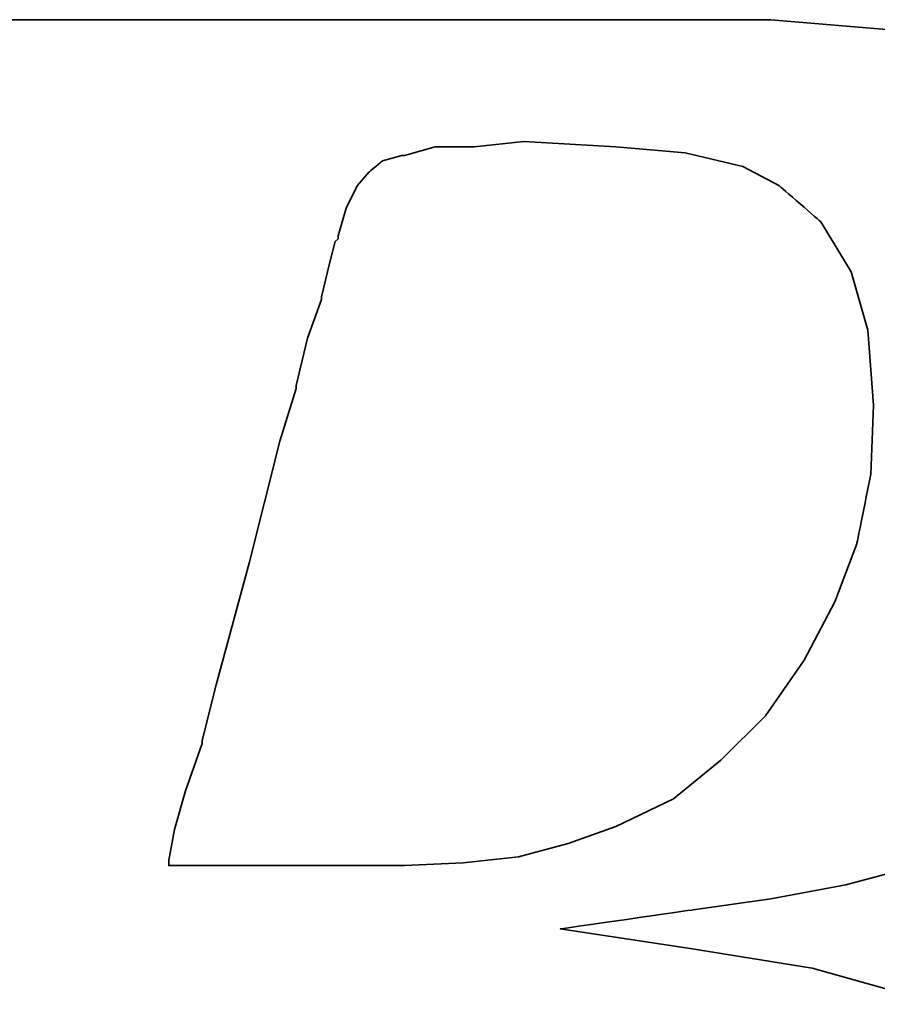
# Model space of a CAD drawing. Extents: x 109 to 490, y 236 to 967.
# Tile 30 of 50: x 398.4 to 400.19, y 873.7 to 875.75. Entities that reach past the tile are written whole.
import ezdxf

# ---------------------------------------------------------------- set-up
doc = ezdxf.new("R2010")
doc.units = 0
doc.header["$MEASUREMENT"] = 0
doc.layers.add('DIM', color=4, linetype='CONTINUOUS')
doc.layers.add('layer 1', color=7, linetype='CONTINUOUS')

# ---------------------------------------------------------------- blocks, each defined once
blk = doc.blocks.new('TBI MOTION logo(完整正式版)')
at = {"layer": 'layer 1', "color": 22, "lineweight": 35}
for points, knots in [([(-64.65375, -6.86375), (-64.65375, -6.86375), (-64.84375, -7.29625), (-64.84375, -7.29625), (-64.84375, -7.29625), (-64.84375, -7.29625), (-64.86875, -7.34375), (-64.86875, -7.34375), (-64.86875, -7.34375), (-64.86875, -7.34375), (-64.86875, -7.36875), (-64.86875, -7.36875), (-64.86875, -7.36875), (-64.86875, -7.36875), (-65.15375, -7.65375), (-65.15375, -7.65375), (-65.15375, -7.65375), (-65.15375, -7.65375), (-65.17875, -7.65375), (-65.17875, -7.65375), (-65.17875, -7.65375), (-65.17875, -7.65375), (-65.20375, -7.67875), (-65.20375, -7.67875), (-65.20375, -7.67875), (-65.20375, -7.67875), (-65.58875, -7.87125), (-65.58875, -7.87125), (-65.58875, -7.87125), (-65.58875, -7.87125), (-65.63375, -7.87125), (-65.63375, -7.87125), (-65.63375, -7.87125), (-65.63375, -7.87125), (-65.65875, -7.89375), (-65.65875, -7.89375), (-65.65875, -7.89375), (-65.65875, -7.89375), (-66.09375, -7.94375), (-66.09375, -7.94375), (-66.09375, -7.94375), (-66.09375, -7.94375), (-66.11375, -7.94375), (-66.11375, -7.94375), (-66.11375, -7.94375), (-66.11375, -7.94375), (-66.16375, -7.94375), (-66.16375, -7.94375), (-66.16375, -7.94375), (-66.16375, -7.94375), (-66.30875, -7.94375), (-66.30875, -7.94375), (-66.30875, -7.94375), (-66.30875, -7.94375), (-66.69375, -7.94375), (-66.69375, -7.94375), (-66.69375, -7.94375), (-66.69375, -7.94375), (-67.07375, -7.94375), (-67.07375, -7.94375), (-67.07375, -7.94375), (-67.07375, -7.94375), (-67.12375, -7.94375), (-67.12375, -7.94375), (-67.12375, -7.94375), (-67.12375, -7.94375), (-67.12375, -7.96625), (-67.12375, -7.96625), (-67.12375, -7.96625), (-67.12375, -7.96625), (-67.14875, -7.99125), (-67.14875, -7.99125), (-67.14875, -7.99125), (-67.14875, -7.99125), (-67.24375, -8.34875), (-67.24375, -8.34875), (-67.24375, -8.34875), (-67.24375, -8.34875), (-67.31375, -8.68625), (-67.31375, -8.68625), (-67.31375, -8.68625), (-67.31375, -8.68625), (-67.26875, -8.68625), (-67.26875, -8.68625), (-67.26875, -8.68625), (-67.26875, -8.68625), (-67.07375, -8.68625), (-67.07375, -8.68625), (-67.07375, -8.68625), (-67.07375, -8.68625), (-66.54875, -8.68625), (-66.54875, -8.68625), (-66.54875, -8.68625), (-66.54875, -8.68625), (-65.82625, -8.68625), (-65.82625, -8.68625), (-65.82625, -8.68625), (-65.82625, -8.68625), (-65.01375, -8.68625), (-65.01375, -8.68625), (-65.01375, -8.68625), (-65.01375, -8.68625), (-64.05375, -8.68625), (-64.05375, -8.68625), (-64.05375, -8.68625), (-64.05375, -8.68625), (-62.08375, -8.68625), (-62.08375, -8.68625), (-62.08375, -8.68625), (-62.08375, -8.68625), (-60.06875, -8.68625), (-60.06875, -8.68625), (-60.06875, -8.68625), (-60.06875, -8.68625), (-59.10875, -8.68625), (-59.10875, -8.68625), (-59.10875, -8.68625), (-59.10875, -8.68625), (-58.29375, -8.68625), (-58.29375, -8.68625), (-58.29375, -8.68625), (-58.29375, -8.68625), (-57.57375, -8.68625), (-57.57375, -8.68625), (-57.57375, -8.68625), (-57.57375, -8.68625), (-57.04875, -8.68625), (-57.04875, -8.68625), (-57.04875, -8.68625), (-57.04875, -8.68625), (-56.85375, -8.68625), (-56.85375, -8.68625), (-56.85375, -8.68625), (-56.85375, -8.68625), (-56.70875, -8.68625), (-56.70875, -8.68625), (-56.70875, -8.68625), (-56.70875, -8.68625), (-56.61375, -8.68625), (-56.61375, -8.68625), (-56.61375, -8.68625), (-56.61375, -8.68625), (-56.56875, -8.68625), (-56.56875, -8.68625), (-56.56875, -8.68625), (-56.56875, -8.68625), (-55.65375, -8.63875), (-55.65375, -8.63875), (-55.65375, -8.63875), (-55.65375, -8.63875), (-54.76875, -8.51875), (-54.76875, -8.51875), (-54.76875, -8.51875), (-54.76875, -8.51875), (-53.90375, -8.30375), (-53.90375, -8.30375), (-53.90375, -8.30375), (-53.90375, -8.30375), (-53.08875, -8.03875), (-53.08875, -8.03875), (-53.08875, -8.03875), (-53.08875, -8.03875), (-52.34375, -7.65375), (-52.34375, -7.65375), (-52.34375, -7.65375), (-52.34375, -7.65375), (-51.69875, -7.29625), (-51.69875, -7.29625), (-51.69875, -7.29625), (-51.69875, -7.29625), (-51.21875, -6.91125), (-51.21875, -6.91125), (-51.21875, -6.91125), (-51.21875, -6.91125), (-50.83375, -6.50375), (-50.83375, -6.50375), (-50.83375, -6.50375), (-50.83375, -6.50375), (-50.44875, -5.94875), (-50.44875, -5.94875), (-50.44875, -5.94875), (-50.44875, -5.94875), (-50.13875, -5.30375), (-50.13875, -5.30375), (-50.13875, -5.30375), (-50.13875, -5.30375), (-49.99375, -4.65375), (-49.99375, -4.65375), (-49.99375, -4.65375), (-49.99375, -4.65375), (-49.92375, -3.98375), (-49.92375, -3.98375), (-49.92375, -3.98375), (-49.92375, -3.98375), (-49.99375, -3.19374), (-49.99375, -3.19374), (-49.99375, -3.19374), (-49.99375, -3.19374), (-50.23374, -2.44874), (-50.23374, -2.44874), (-50.23374, -2.44874), (-50.23374, -2.44874), (-50.59375, -1.87374), (-50.59375, -1.87374), (-50.59375, -1.87374), (-50.59375, -1.87374), (-51.09875, -1.31874), (-51.09875, -1.31874), (-51.09875, -1.31874), (-51.09875, -1.31874), (-51.74375, -0.81875), (-51.74375, -0.81875), (-51.74375, -0.81875), (-51.74375, -0.81875), (-52.53875, -0.48125), (-52.53875, -0.48125), (-52.53875, -0.48125), (-52.53875, -0.48125), (-53.47375, -0.21875), (-53.47375, -0.21875), (-53.47375, -0.21875), (-53.47375, -0.21875), (-54.52875, -0.04874), (-54.52875, -0.04874), (-54.52875, -0.04874), (-54.52875, -0.04874), (-55.65375, 0.12125), (-55.65375, 0.12125), (-55.65375, 0.12125), (-55.65375, 0.12125), (-54.50375, 0.28624), (-54.50375, 0.28624), (-54.50375, 0.28624), (-54.50375, 0.28624), (-53.83375, 0.38124), (-53.83375, 0.38124), (-53.83375, 0.38124), (-53.83375, 0.38124), (-53.18375, 0.50125), (-53.18375, 0.50125), (-53.18375, 0.50125), (-53.18375, 0.50125), (-52.55875, 0.66874), (-52.55875, 0.66874), (-52.55875, 0.66874), (-52.55875, 0.66874), (-52.03375, 0.86124), (-52.03375, 0.86124), (-52.03375, 0.86124), (-52.03375, 0.86124), (-51.50374, 1.03124), (-51.50374, 1.03124), (-51.50374, 1.03124), (-51.50374, 1.03124), (-51.09875, 1.27125), (-51.09875, 1.27125), (-51.09875, 1.27125), (-51.09875, 1.27125), (-50.71375, 1.48624), (-50.71375, 1.48624), (-50.71375, 1.48624), (-50.71375, 1.48624), (-50.37625, 1.77625), (-50.37625, 1.77625), (-50.37625, 1.77625), (-50.37625, 1.77625), (-49.82375, 2.37625), (-49.82375, 2.37625), (-49.82375, 2.37625), (-49.82375, 2.37625), (-49.41875, 2.99625), (-49.41875, 2.99625), (-49.41875, 2.99625), (-49.41875, 2.99625), (-49.22375, 3.76625), (-49.22375, 3.76625), (-49.22375, 3.76625), (-49.22375, 3.76625), (-49.15375, 4.50874), (-49.15375, 4.50874), (-49.15375, 4.50874), (-49.15375, 4.50874), (-49.20375, 5.25125), (-49.20375, 5.25125), (-49.20375, 5.25125), (-49.20375, 5.25125), (-49.41875, 5.92625), (-49.41875, 5.92625), (-49.41875, 5.92625), (-49.41875, 5.92625), (-49.77875, 6.47625), (-49.77875, 6.47625), (-49.77875, 6.47625), (-49.77875, 6.47625), (-50.33125, 7.02624), (-50.33125, 7.02624), (-50.33125, 7.02624), (-50.33125, 7.02624), (-51.00125, 7.43625), (-51.00125, 7.43625), (-51.00125, 7.43625), (-51.00125, 7.43625), (-51.79375, 7.72625), (-51.79375, 7.72625), (-51.79375, 7.72625), (-51.79375, 7.72625), (-52.72875, 7.89124), (-52.72875, 7.89124), (-52.72875, 7.89124), (-52.72875, 7.89124), (-53.83375, 7.98625), (-53.83375, 7.98625), (-53.83375, 7.98625), (-53.83375, 7.98625), (-53.92875, 7.98625), (-53.92875, 7.98625), (-53.92875, 7.98625), (-53.92875, 7.98625), (-54.26375, 7.98625), (-54.26375, 7.98625), (-54.26375, 7.98625), (-54.26375, 7.98625), (-54.74375, 7.98625), (-54.74375, 7.98625), (-54.74375, 7.98625), (-54.74375, 7.98625), (-55.36875, 7.98625), (-55.36875, 7.98625), (-55.36875, 7.98625), (-55.36875, 7.98625), (-56.13375, 7.98625), (-56.13375, 7.98625), (-56.13375, 7.98625), (-56.13375, 7.98625), (-56.94875, 7.98625), (-56.94875, 7.98625), (-56.94875, 7.98625), (-56.94875, 7.98625), (-58.77625, 7.98625), (-58.77625, 7.98625), (-58.77625, 7.98625), (-58.77625, 7.98625), (-60.59875, 7.98625), (-60.59875, 7.98625), (-60.59875, 7.98625), (-60.59875, 7.98625), (-61.41375, 7.98625), (-61.41375, 7.98625), (-61.41375, 7.98625), (-61.41375, 7.98625), (-62.17875, 7.98625), (-62.17875, 7.98625), (-62.17875, 7.98625), (-62.17875, 7.98625), (-62.80375, 7.98625), (-62.80375, 7.98625), (-62.80375, 7.98625), (-62.80375, 7.98625), (-63.30625, 7.98625), (-63.30625, 7.98625), (-63.30625, 7.98625), (-63.30625, 7.98625), (-63.57375, 7.98625), (-63.57375, 7.98625), (-63.57375, 7.98625), (-63.57375, 7.98625), (-63.57375, 7.96375), (-63.57375, 7.96375), (-63.57375, 7.96375), (-63.57375, 7.96375), (-63.59875, 7.94125), (-63.59875, 7.94125), (-63.59875, 7.94125), (-63.59875, 7.94125), (-63.69375, 7.55625), (-63.69375, 7.55625), (-63.69375, 7.55625), (-63.69375, 7.55625), (-63.76375, 7.24624), (-63.76375, 7.24624), (-63.76375, 7.24624), (-63.76375, 7.24624), (-63.23875, 7.24624), (-63.23875, 7.24624), (-63.23875, 7.24624), (-63.23875, 7.24624), (-62.75875, 7.24624), (-62.75875, 7.24624), (-62.75875, 7.24624), (-62.75875, 7.24624), (-62.61125, 7.24624), (-62.61125, 7.24624), (-62.61125, 7.24624), (-62.61125, 7.24624), (-62.56625, 7.24624), (-62.56625, 7.24624), (-62.56625, 7.24624), (-62.56625, 7.24624), (-62.22875, 7.24624), (-62.22875, 7.24624), (-62.22875, 7.24624), (-62.22875, 7.24624), (-62.20375, 7.24624), (-62.20375, 7.24624), (-62.20375, 7.24624), (-62.20375, 7.24624), (-62.17875, 7.21875), (-62.17875, 7.21875), (-62.17875, 7.21875), (-62.17875, 7.21875), (-61.96375, 7.17125), (-61.96375, 7.17125), (-61.96375, 7.17125), (-61.96375, 7.17125), (-61.72375, 7.12624), (-61.72375, 7.12624), (-61.72375, 7.12624), (-61.72375, 7.12624), (-61.70375, 7.12624), (-61.70375, 7.12624), (-61.70375, 7.12624), (-61.70375, 7.12624), (-61.55875, 7.07624), (-61.55875, 7.07624), (-61.55875, 7.07624), (-61.55875, 7.07624), (-61.50875, 7.07624), (-61.50875, 7.07624), (-61.50875, 7.07624), (-61.50875, 7.07624), (-61.48375, 7.02624), (-61.48375, 7.02624), (-61.48375, 7.02624), (-61.48375, 7.02624), (-61.31875, 6.83375), (-61.31875, 6.83375), (-61.31875, 6.83375), (-61.31875, 6.83375), (-61.29375, 6.81125), (-61.29375, 6.81125), (-61.29375, 6.81125), (-61.29375, 6.81125), (-61.29375, 6.78625), (-61.29375, 6.78625), (-61.29375, 6.78625), (-61.29375, 6.78625), (-61.19875, 6.50124), (-61.19875, 6.50124), (-61.19875, 6.50124), (-61.19875, 6.50124), (-61.17375, 6.45124), (-61.17375, 6.45124), (-61.17375, 6.45124), (-61.17375, 6.45124), (-61.19875, 6.40625), (-61.19875, 6.40625), (-61.19875, 6.40625), (-61.19875, 6.40625), (-61.26875, 5.99624), (-61.26875, 5.99624), (-61.26875, 5.99624), (-61.26875, 5.99624), (-61.26875, 5.85125), (-61.26875, 5.85125), (-61.26875, 5.85125), (-61.26875, 5.85125), (-61.26875, 5.82625), (-61.26875, 5.82625), (-61.26875, 5.82625), (-61.26875, 5.82625), (-61.29375, 5.80625), (-61.29375, 5.80625), (-61.29375, 5.80625), (-61.29375, 5.80625), (-61.34125, 5.66125), (-61.34125, 5.66125), (-61.34125, 5.66125), (-61.34125, 5.66125), (-61.41375, 5.44625), (-61.41375, 5.44625), (-61.41375, 5.44625), (-61.41375, 5.44625), (-61.48375, 5.15625), (-61.48375, 5.15625), (-61.48375, 5.15625), (-61.48375, 5.15625), (-61.58375, 4.82124), (-61.58375, 4.82124), (-61.58375, 4.82124), (-61.58375, 4.82124), (-61.79875, 4.00375), (-61.79875, 4.00375), (-61.79875, 4.00375), (-61.79875, 4.00375), (-62.05875, 2.99625), (-62.05875, 2.99625), (-62.05875, 2.99625), (-62.05875, 2.99625), (-62.34875, 1.91625), (-62.34875, 1.91625), (-62.34875, 1.91625), (-62.34875, 1.91625), (-62.97375, -0.41124), (-62.97375, -0.41124), (-62.97375, -0.41124), (-62.97375, -0.41124), (-63.59875, -2.75875), (-63.59875, -2.75875), (-63.59875, -2.75875), (-63.59875, -2.75875), (-63.88375, -3.86374), (-63.88375, -3.86374), (-63.88375, -3.86374), (-63.88375, -3.86374), (-64.14875, -4.82374), (-64.14875, -4.82374), (-64.14875, -4.82374), (-64.14875, -4.82374), (-64.36375, -5.64125), (-64.36375, -5.64125), (-64.36375, -5.64125), (-64.36375, -5.64125), (-64.43625, -5.97625), (-64.43625, -5.97625), (-64.43625, -5.97625), (-64.43625, -5.97625), (-64.50875, -6.28625), (-64.50875, -6.28625), (-64.50875, -6.28625), (-64.50875, -6.28625), (-64.50875, -6.30875), (-64.50875, -6.30875), (-64.50875, -6.30875), (-64.50875, -6.30875), (-64.57875, -6.50375), (-64.57875, -6.50375), (-64.57875, -6.50375), (-64.57875, -6.50375), (-64.62875, -6.69625), (-64.62875, -6.69625), (-64.62875, -6.69625), (-64.62875, -6.69625), (-64.62875, -6.76875), (-64.62875, -6.76875), (-64.62875, -6.76875), (-64.62875, -6.76875), (-64.62875, -6.81375), (-64.62875, -6.81375), (-64.62875, -6.81375), (-64.62875, -6.81375), (-64.62875, -6.83875), (-64.62875, -6.83875), (-64.62875, -6.83875), (-64.62875, -6.83875), (-64.65375, -6.86375), (-64.65375, -6.86375)], [0, 0, 0, 0, 0.0071942, 0.0071942, 0.0071942, 0.0071943, 0.0143885, 0.0143885, 0.0143885, 0.0143885, 0.0215827, 0.0215827, 0.0215827, 0.0215827, 0.028777, 0.028777, 0.028777, 0.028777, 0.0359712, 0.0359712, 0.0359712, 0.0359712, 0.0431655, 0.0431655, 0.0431655, 0.0431655, 0.0503597, 0.0503597, 0.0503597, 0.0503597, 0.057554, 0.057554, 0.057554, 0.057554, 0.0647482, 0.0647482, 0.0647482, 0.0647482, 0.0719424, 0.0719424, 0.0719424, 0.0719425, 0.0791367, 0.0791367, 0.0791367, 0.0791367, 0.0863309, 0.0863309, 0.0863309, 0.0863309, 0.0935252, 0.0935252, 0.0935252, 0.0935252, 0.1007194, 0.1007194, 0.1007194, 0.1007194, 0.1079137, 0.1079137, 0.1079137, 0.1079137, 0.1151079, 0.1151079, 0.1151079, 0.1151079, 0.1223022, 0.1223022, 0.1223022, 0.1223022, 0.1294964, 0.1294964, 0.1294964, 0.1294964, 0.1366906, 0.1366906, 0.1366906, 0.1366907, 0.1438849, 0.1438849, 0.1438849, 0.1438849, 0.1510791, 0.1510791, 0.1510791, 0.1510791, 0.1582734, 0.1582734, 0.1582734, 0.1582734, 0.1654676, 0.1654676, 0.1654676, 0.1654676, 0.1726619, 0.1726619, 0.1726619, 0.1726619, 0.1798561, 0.1798561, 0.1798561, 0.1798561, 0.1870504, 0.1870504, 0.1870504, 0.1870504, 0.1942446, 0.1942446, 0.1942446, 0.1942446, 0.2014388, 0.2014388, 0.2014388, 0.2014389, 0.2086331, 0.2086331, 0.2086331, 0.2086331, 0.2158273, 0.2158273, 0.2158273, 0.2158273, 0.2230216, 0.2230216, 0.2230216, 0.2230216, 0.2302158, 0.2302158, 0.2302158, 0.2302158, 0.2374101, 0.2374101, 0.2374101, 0.2374101, 0.2446043, 0.2446043, 0.2446043, 0.2446043, 0.2517986, 0.2517986, 0.2517986, 0.2517986, 0.2589928, 0.2589928, 0.2589928, 0.2589928, 0.2661871, 0.2661871, 0.2661871, 0.2661871, 0.2733813, 0.2733813, 0.2733813, 0.2733813, 0.2805755, 0.2805755, 0.2805755, 0.2805755, 0.2877698, 0.2877698, 0.2877698, 0.2877698, 0.294964, 0.294964, 0.294964, 0.294964, 0.3021583, 0.3021583, 0.3021583, 0.3021583, 0.3093525, 0.3093525, 0.3093525, 0.3093525, 0.3165468, 0.3165468, 0.3165468, 0.3165468, 0.323741, 0.323741, 0.323741, 0.323741, 0.3309353, 0.3309353, 0.3309353, 0.3309353, 0.3381295, 0.3381295, 0.3381295, 0.3381295, 0.3453237, 0.3453237, 0.3453237, 0.3453238, 0.352518, 0.352518, 0.352518, 0.352518, 0.3597122, 0.3597122, 0.3597122, 0.3597122, 0.3669065, 0.3669065, 0.3669065, 0.3669065, 0.3741007, 0.3741007, 0.3741007, 0.3741007, 0.381295, 0.381295, 0.381295, 0.381295, 0.3884892, 0.3884892, 0.3884892, 0.3884892, 0.3956835, 0.3956835, 0.3956835, 0.3956835, 0.4028777, 0.4028777, 0.4028777, 0.4028777, 0.4100719, 0.4100719, 0.4100719, 0.410072, 0.4172662, 0.4172662, 0.4172662, 0.4172662, 0.4244604, 0.4244604, 0.4244604, 0.4244604, 0.4316547, 0.4316547, 0.4316547, 0.4316547, 0.4388489, 0.4388489, 0.4388489, 0.4388489, 0.4460432, 0.4460432, 0.4460432, 0.4460432, 0.4532374, 0.4532374, 0.4532374, 0.4532374, 0.4604317, 0.4604317, 0.4604317, 0.4604317, 0.4676259, 0.4676259, 0.4676259, 0.4676259, 0.4748201, 0.4748201, 0.4748201, 0.4748202, 0.4820144, 0.4820144, 0.4820144, 0.4820144, 0.4892086, 0.4892086, 0.4892086, 0.4892086, 0.4964029, 0.4964029, 0.4964029, 0.4964029, 0.5035971, 0.5035971, 0.5035971, 0.5035971, 0.5107914, 0.5107914, 0.5107914, 0.5107914, 0.5179856, 0.5179856, 0.5179856, 0.5179856, 0.5251799, 0.5251799, 0.5251799, 0.5251799, 0.5323741, 0.5323741, 0.5323741, 0.5323741, 0.5395683, 0.5395683, 0.5395683, 0.5395684, 0.5467626, 0.5467626, 0.5467626, 0.5467626, 0.5539568, 0.5539568, 0.5539568, 0.5539568, 0.5611511, 0.5611511, 0.5611511, 0.5611511, 0.5683453, 0.5683453, 0.5683453, 0.5683453, 0.5755396, 0.5755396, 0.5755396, 0.5755396, 0.5827338, 0.5827338, 0.5827338, 0.5827338, 0.5899281, 0.5899281, 0.5899281, 0.5899281, 0.5971223, 0.5971223, 0.5971223, 0.5971223, 0.6043165, 0.6043165, 0.6043165, 0.6043166, 0.6115108, 0.6115108, 0.6115108, 0.6115108, 0.618705, 0.618705, 0.618705, 0.618705, 0.6258993, 0.6258993, 0.6258993, 0.6258993, 0.6330935, 0.6330935, 0.6330935, 0.6330935, 0.6402878, 0.6402878, 0.6402878, 0.6402878, 0.647482, 0.647482, 0.647482, 0.647482, 0.6546763, 0.6546763, 0.6546763, 0.6546763, 0.6618705, 0.6618705, 0.6618705, 0.6618705, 0.6690647, 0.6690647, 0.6690647, 0.6690648, 0.676259, 0.676259, 0.676259, 0.676259, 0.6834532, 0.6834532, 0.6834532, 0.6834532, 0.6906475, 0.6906475, 0.6906475, 0.6906475, 0.6978417, 0.6978417, 0.6978417, 0.6978417, 0.705036, 0.705036, 0.705036, 0.705036, 0.7122302, 0.7122302, 0.7122302, 0.7122302, 0.7194245, 0.7194245, 0.7194245, 0.7194245, 0.7266187, 0.7266187, 0.7266187, 0.7266187, 0.7338129, 0.7338129, 0.7338129, 0.733813, 0.7410072, 0.7410072, 0.7410072, 0.7410072, 0.7482014, 0.7482014, 0.7482014, 0.7482014, 0.7553957, 0.7553957, 0.7553957, 0.7553957, 0.7625899, 0.7625899, 0.7625899, 0.7625899, 0.7697842, 0.7697842, 0.7697842, 0.7697842, 0.7769784, 0.7769784, 0.7769784, 0.7769784, 0.7841727, 0.7841727, 0.7841727, 0.7841727, 0.7913669, 0.7913669, 0.7913669, 0.7913669, 0.7985612, 0.7985612, 0.7985612, 0.7985612, 0.8057554, 0.8057554, 0.8057554, 0.8057554, 0.8129496, 0.8129496, 0.8129496, 0.8129497, 0.8201439, 0.8201439, 0.8201439, 0.8201439, 0.8273381, 0.8273381, 0.8273381, 0.8273381, 0.8345324, 0.8345324, 0.8345324, 0.8345324, 0.8417266, 0.8417266, 0.8417266, 0.8417266, 0.8489209, 0.8489209, 0.8489209, 0.8489209, 0.8561151, 0.8561151, 0.8561151, 0.8561151, 0.8633094, 0.8633094, 0.8633094, 0.8633094, 0.8705036, 0.8705036, 0.8705036, 0.8705036, 0.8776978, 0.8776978, 0.8776978, 0.8776979, 0.8848921, 0.8848921, 0.8848921, 0.8848921, 0.8920863, 0.8920863, 0.8920863, 0.8920863, 0.8992806, 0.8992806, 0.8992806, 0.8992806, 0.9064748, 0.9064748, 0.9064748, 0.9064748, 0.9136691, 0.9136691, 0.9136691, 0.9136691, 0.9208633, 0.9208633, 0.9208633, 0.9208633, 0.9280576, 0.9280576, 0.9280576, 0.9280576, 0.9352518, 0.9352518, 0.9352518, 0.9352518, 0.942446, 0.942446, 0.942446, 0.9424461, 0.9496403, 0.9496403, 0.9496403, 0.9496403, 0.9568345, 0.9568345, 0.9568345, 0.9568345, 0.9640288, 0.9640288, 0.9640288, 0.9640288, 0.971223, 0.971223, 0.971223, 0.971223, 0.9784173, 0.9784173, 0.9784173, 0.9784173, 0.9856115, 0.9856115, 0.9856115, 0.9856115, 0.9928058, 0.9928058, 0.9928058, 0.9928058, 1, 1, 1, 1]), ([(-57.50375, 6.35625), (-57.50375, 6.35625), (-57.57375, 6.11625), (-57.57375, 6.11625), (-57.57375, 6.11625), (-57.57375, 6.11625), (-57.57375, 6.09125), (-57.57375, 6.09125), (-57.57375, 6.09125), (-57.57375, 6.09125), (-57.59875, 6.06625), (-57.59875, 6.06625), (-57.59875, 6.06625), (-57.59875, 6.06625), (-57.64875, 5.87625), (-57.64875, 5.87625), (-57.64875, 5.87625), (-57.64875, 5.87625), (-57.71875, 5.58875), (-57.71875, 5.58875), (-57.71875, 5.58875), (-57.71875, 5.58875), (-57.71875, 5.56625), (-57.71875, 5.56625), (-57.71875, 5.56625), (-57.71875, 5.56625), (-57.83875, 5.23125), (-57.83875, 5.23125), (-57.83875, 5.23125), (-57.83875, 5.23125), (-57.93625, 4.82124), (-57.93625, 4.82124), (-57.93625, 4.82124), (-57.93625, 4.82124), (-57.93625, 4.79624), (-57.93625, 4.79624), (-57.93625, 4.79624), (-57.93625, 4.79624), (-58.07875, 4.34125), (-58.07875, 4.34125), (-58.07875, 4.34125), (-58.07875, 4.34125), (-58.34375, 3.28625), (-58.34375, 3.28625), (-58.34375, 3.28625), (-58.34375, 3.28625), (-58.62875, 2.23124), (-58.62875, 2.23124), (-58.62875, 2.23124), (-58.62875, 2.23124), (-58.74875, 1.75125), (-58.74875, 1.75125), (-58.74875, 1.75125), (-58.74875, 1.75125), (-58.74875, 1.72625), (-58.74875, 1.72625), (-58.74875, 1.72625), (-58.74875, 1.72625), (-58.89375, 1.31625), (-58.89375, 1.31625), (-58.89375, 1.31625), (-58.89375, 1.31625), (-58.98875, 0.98124), (-58.98875, 0.98124), (-58.98875, 0.98124), (-58.98875, 0.98124), (-59.03875, 0.71625), (-59.03875, 0.71625), (-59.03875, 0.71625), (-59.03875, 0.71625), (-59.03875, 0.66874), (-59.03875, 0.66874), (-59.03875, 0.66874), (-59.03875, 0.66874), (-58.91875, 0.66874), (-58.91875, 0.66874), (-58.91875, 0.66874), (-58.91875, 0.66874), (-58.53375, 0.66874), (-58.53375, 0.66874), (-58.53375, 0.66874), (-58.53375, 0.66874), (-58.10375, 0.66874), (-58.10375, 0.66874), (-58.10375, 0.66874), (-58.10375, 0.66874), (-57.66875, 0.66874), (-57.66875, 0.66874), (-57.66875, 0.66874), (-57.66875, 0.66874), (-57.33375, 0.66874), (-57.33375, 0.66874), (-57.33375, 0.66874), (-57.33375, 0.66874), (-57.09375, 0.66874), (-57.09375, 0.66874), (-57.09375, 0.66874), (-57.09375, 0.66874), (-56.99875, 0.66874), (-56.99875, 0.66874), (-56.99875, 0.66874), (-56.99875, 0.66874), (-56.49375, 0.69374), (-56.49375, 0.69374), (-56.49375, 0.69374), (-56.49375, 0.69374), (-56.01375, 0.74374), (-56.01375, 0.74374), (-56.01375, 0.74374), (-56.01375, 0.74374), (-55.58375, 0.86124), (-55.58375, 0.86124), (-55.58375, 0.86124), (-55.58375, 0.86124), (-55.17375, 1.00624), (-55.17375, 1.00624), (-55.17375, 1.00624), (-55.17375, 1.00624), (-54.67375, 1.24625), (-54.67375, 1.24625), (-54.67375, 1.24625), (-54.67375, 1.24625), (-54.26375, 1.58124), (-54.26375, 1.58124), (-54.26375, 1.58124), (-54.26375, 1.58124), (-53.87875, 1.96374), (-53.87875, 1.96374), (-53.87875, 1.96374), (-53.87875, 1.96374), (-53.54375, 2.44625), (-53.54375, 2.44625), (-53.54375, 2.44625), (-53.54375, 2.44625), (-53.27875, 2.95125), (-53.27875, 2.95125), (-53.27875, 2.95125), (-53.27875, 2.95125), (-53.08875, 3.45124), (-53.08875, 3.45124), (-53.08875, 3.45124), (-53.08875, 3.45124), (-52.96875, 4.05124), (-52.96875, 4.05124), (-52.96875, 4.05124), (-52.96875, 4.05124), (-52.94375, 4.65125), (-52.94375, 4.65125), (-52.94375, 4.65125), (-52.94375, 4.65125), (-52.99375, 5.30125), (-52.99375, 5.30125), (-52.99375, 5.30125), (-52.99375, 5.30125), (-53.13875, 5.80625), (-53.13875, 5.80625), (-53.13875, 5.80625), (-53.13875, 5.80625), (-53.39875, 6.23625), (-53.39875, 6.23625), (-53.39875, 6.23625), (-53.39875, 6.23625), (-53.75875, 6.54875), (-53.75875, 6.54875), (-53.75875, 6.54875), (-53.75875, 6.54875), (-54.07375, 6.71625), (-54.07375, 6.71625), (-54.07375, 6.71625), (-54.07375, 6.71625), (-54.57375, 6.83375), (-54.57375, 6.83375), (-54.57375, 6.83375), (-54.57375, 6.83375), (-55.17375, 6.88625), (-55.17375, 6.88625), (-55.17375, 6.88625), (-55.17375, 6.88625), (-55.96875, 6.93125), (-55.96875, 6.93125), (-55.96875, 6.93125), (-55.96875, 6.93125), (-56.39875, 6.88625), (-56.39875, 6.88625), (-56.39875, 6.88625), (-56.39875, 6.88625), (-56.42125, 6.88625), (-56.42125, 6.88625), (-56.42125, 6.88625), (-56.42125, 6.88625), (-56.73375, 6.88625), (-56.73375, 6.88625), (-56.73375, 6.88625), (-56.73375, 6.88625), (-56.99875, 6.81125), (-56.99875, 6.81125), (-56.99875, 6.81125), (-56.99875, 6.81125), (-57.02375, 6.81125), (-57.02375, 6.81125), (-57.02375, 6.81125), (-57.02375, 6.81125), (-57.18875, 6.76625), (-57.18875, 6.76625), (-57.18875, 6.76625), (-57.18875, 6.76625), (-57.30875, 6.66625), (-57.30875, 6.66625), (-57.30875, 6.66625), (-57.30875, 6.66625), (-57.40875, 6.54875), (-57.40875, 6.54875), (-57.40875, 6.54875), (-57.40875, 6.54875), (-57.50375, 6.35625), (-57.50375, 6.35625)], [0, 0, 0, 0, 0.0185185, 0.0185185, 0.0185185, 0.0185185, 0.037037, 0.037037, 0.037037, 0.037037, 0.0555556, 0.0555556, 0.0555556, 0.0555556, 0.0740741, 0.0740741, 0.0740741, 0.0740741, 0.0925926, 0.0925926, 0.0925926, 0.0925926, 0.1111111, 0.1111111, 0.1111111, 0.1111111, 0.1296296, 0.1296296, 0.1296296, 0.1296296, 0.1481481, 0.1481481, 0.1481481, 0.1481482, 0.1666667, 0.1666667, 0.1666667, 0.1666667, 0.1851852, 0.1851852, 0.1851852, 0.1851852, 0.2037037, 0.2037037, 0.2037037, 0.2037037, 0.2222222, 0.2222222, 0.2222222, 0.2222222, 0.2407407, 0.2407407, 0.2407407, 0.2407408, 0.2592593, 0.2592593, 0.2592593, 0.2592593, 0.2777778, 0.2777778, 0.2777778, 0.2777778, 0.2962963, 0.2962963, 0.2962963, 0.2962963, 0.3148148, 0.3148148, 0.3148148, 0.3148148, 0.3333333, 0.3333333, 0.3333333, 0.3333333, 0.3518519, 0.3518519, 0.3518519, 0.3518519, 0.3703704, 0.3703704, 0.3703704, 0.3703704, 0.3888889, 0.3888889, 0.3888889, 0.3888889, 0.4074074, 0.4074074, 0.4074074, 0.4074074, 0.4259259, 0.4259259, 0.4259259, 0.4259259, 0.4444444, 0.4444444, 0.4444444, 0.4444445, 0.462963, 0.462963, 0.462963, 0.462963, 0.4814815, 0.4814815, 0.4814815, 0.4814815, 0.5, 0.5, 0.5, 0.5, 0.5185185, 0.5185185, 0.5185185, 0.5185185, 0.537037, 0.537037, 0.537037, 0.537037, 0.5555556, 0.5555556, 0.5555556, 0.5555556, 0.5740741, 0.5740741, 0.5740741, 0.5740741, 0.5925926, 0.5925926, 0.5925926, 0.5925926, 0.6111111, 0.6111111, 0.6111111, 0.6111111, 0.6296296, 0.6296296, 0.6296296, 0.6296296, 0.6481481, 0.6481481, 0.6481481, 0.6481482, 0.6666667, 0.6666667, 0.6666667, 0.6666667, 0.6851852, 0.6851852, 0.6851852, 0.6851852, 0.7037037, 0.7037037, 0.7037037, 0.7037037, 0.7222222, 0.7222222, 0.7222222, 0.7222222, 0.7407407, 0.7407407, 0.7407407, 0.7407408, 0.7592593, 0.7592593, 0.7592593, 0.7592593, 0.7777778, 0.7777778, 0.7777778, 0.7777778, 0.7962963, 0.7962963, 0.7962963, 0.7962963, 0.8148148, 0.8148148, 0.8148148, 0.8148148, 0.8333333, 0.8333333, 0.8333333, 0.8333333, 0.8518519, 0.8518519, 0.8518519, 0.8518519, 0.8703704, 0.8703704, 0.8703704, 0.8703704, 0.8888889, 0.8888889, 0.8888889, 0.8888889, 0.9074074, 0.9074074, 0.9074074, 0.9074074, 0.9259259, 0.9259259, 0.9259259, 0.9259259, 0.9444444, 0.9444444, 0.9444444, 0.9444445, 0.962963, 0.962963, 0.962963, 0.962963, 0.9814815, 0.9814815, 0.9814815, 0.9814815, 1, 1, 1, 1])]:
    blk.add_open_spline(points, degree=3, knots=knots, dxfattribs=at)

msp = doc.modelspace()

# ---------------------------------------------------------------- block references
at = {"layer": 'DIM', "color": 7, "xscale": 0.2409743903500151, "yscale": 0.2409743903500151, "zscale": 0.2409743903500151}
msp.add_blockref('TBI MOTION logo(完整正式版)', (412.9398, 873.824), dxfattribs=at)

doc.saveas('drawing.dxf')
